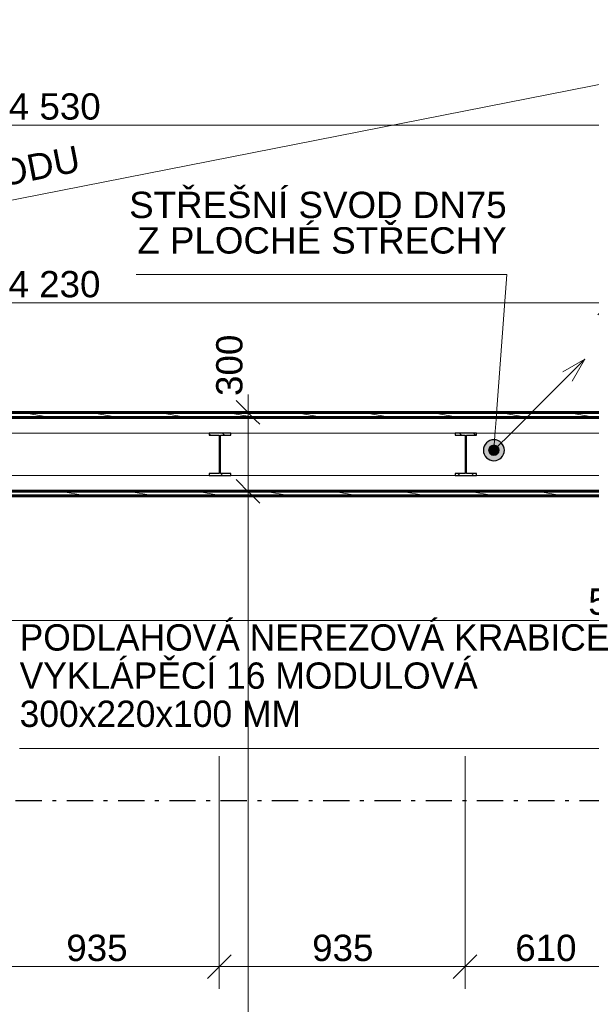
# Model space of a CAD drawing. Header units: millimetres. Extents: x 1793744 to 1819377, y -543298 to -528494.
# Tile 11 of 23: x 1807532 to 1809706, y -536893 to -533152. Entities that reach past the tile are written whole.
import ezdxf

# ---------------------------------------------------------------- set-up
doc = ezdxf.new("R2010")
doc.units = ezdxf.units.MM
doc.header["$MEASUREMENT"] = 0
doc.linetypes.add('Wipeout_Contour', pattern=[1000, 0, -1000])
doc.linetypes.add('ČÁRA ČERCHOVANÁ 2', pattern=[195, 100, -40, 15, -40])
for name, color, linetype in [('2 - KÓTA NS.2D', 7, 'Continuous'), ('2 - TEXT HLAVNÍ UNIVERSÁL.2D', 7, 'Continuous'), ('2 - ZÓNA.2D', 7, 'Continuous'), ('2 - ČÁRA HLAVNÍ.2D', 7, 'Continuous'), ('4 - PRVKY ZÁMEČNICKÉ.3D', 7, 'Continuous'), ('4 - ZDIVO - STĚNY NOSNÉ.3D', 7, 'Continuous'), ('Nové_4 - ZDIVO - STĚNY NENOSNÉ.3D', 7, 'Continuous'), ('Nové_Konstrukce – Dělicí čáry vrstev', 7, 'Continuous'), ('Nové_Výplně – Řezové', 7, 'Continuous'), ('Výplně - Povrchové', 7, 'Continuous'), ('Výplně – Řezové', 7, 'Continuous')]:
    doc.layers.add(name, color=color, linetype=linetype)
doc.styles.add('GENEROVANÝ_STYL_2', font='Arial.ttf')
doc.dimstyles.new('GENEROVANÝ_STYL__1', dxfattribs={"dimtxt": 100, "dimasz": 85.5, "dimexe": 0.18, "dimexo": 450, "dimgap": 0, "dimtad": 1, "dimtih": 1, "dimtoh": 1, "dimdec": 0, "dimzin": 0, "dimdsep": 46, "dimtxsty": 'GENEROVANÝ_STYL_2', "dimblk": 'ARROWHEAD_6', "dimblk1": 'ARROWHEAD_6', "dimblk2": 'ARROWHEAD_6', "dimcen": 0.09, "dimclrd": 256, "dimclre": 256, "dimclrt": 256, "dimazin": 0, "dimtfac": 1, "dimtdec": 4, "dimtmove": 0, "dimatfit": 3, "dimfxl": 1, "dimtolj": 1, "dimtzin": 0, "dimarcsym": 0})
doc.dimstyles.new('GENEROVANÝ_STYL__2', dxfattribs={"dimtxt": 100, "dimasz": 85.5, "dimexe": 0.18, "dimexo": 450, "dimgap": 0, "dimtad": 1, "dimdec": 0, "dimzin": 0, "dimdsep": 46, "dimtxsty": 'GENEROVANÝ_STYL_2', "dimblk": 'ARROWHEAD_6', "dimblk1": 'ARROWHEAD_6', "dimblk2": 'ARROWHEAD_6', "dimcen": 0.09, "dimclrd": 256, "dimclre": 256, "dimclrt": 256, "dimazin": 0, "dimtfac": 1, "dimtdec": 4, "dimtmove": 0, "dimatfit": 3, "dimfxl": 1, "dimtolj": 1, "dimtzin": 0, "dimarcsym": 0})
doc.dimstyles.new('GENEROVANÝ_STYL__4', dxfattribs={"dimtxt": 100, "dimasz": 85.5, "dimexe": 0.18, "dimexo": 450, "dimgap": 0, "dimtad": 1, "dimdec": 0, "dimzin": 0, "dimdsep": 46, "dimtxsty": 'GENEROVANÝ_STYL_2', "dimblk": 'ARROWHEAD_6', "dimblk1": 'ARROWHEAD_6', "dimblk2": 'ARROWHEAD_6', "dimcen": 0.09, "dimclrd": 256, "dimclre": 256, "dimclrt": 256, "dimazin": 0, "dimtfac": 1, "dimtdec": 4, "dimtmove": 2, "dimatfit": 3, "dimfxl": 1, "dimtolj": 1, "dimtzin": 0, "dimarcsym": 0})
doc.dimstyles.new('GENEROVANÝ_STYL__5', dxfattribs={"dimtxt": 100, "dimasz": 85.5, "dimexe": 0.18, "dimexo": 300, "dimgap": 0, "dimtad": 1, "dimtih": 1, "dimtoh": 1, "dimdec": 0, "dimzin": 0, "dimdsep": 46, "dimtxsty": 'GENEROVANÝ_STYL_2', "dimblk": 'ARROWHEAD_6', "dimblk1": 'ARROWHEAD_6', "dimblk2": 'ARROWHEAD_6', "dimcen": 0.09, "dimclrd": 256, "dimclre": 256, "dimclrt": 256, "dimazin": 0, "dimtfac": 1, "dimtdec": 4, "dimtmove": 0, "dimatfit": 3, "dimfxl": 1, "dimtolj": 1, "dimtzin": 0, "dimarcsym": 0})
doc.dimstyles.new('GENEROVANÝ_STYL__6', dxfattribs={"dimtxt": 100, "dimasz": 85.5, "dimexe": 0.18, "dimexo": 800, "dimgap": 0, "dimtad": 1, "dimtih": 1, "dimtoh": 1, "dimdec": 0, "dimzin": 0, "dimdsep": 46, "dimtxsty": 'GENEROVANÝ_STYL_2', "dimblk": 'ARROWHEAD_6', "dimblk1": 'ARROWHEAD_6', "dimblk2": 'ARROWHEAD_6', "dimcen": 0.09, "dimclrd": 256, "dimclre": 256, "dimclrt": 256, "dimazin": 0, "dimtfac": 1, "dimtdec": 4, "dimtmove": 0, "dimatfit": 3, "dimfxl": 1, "dimtolj": 1, "dimtzin": 0, "dimarcsym": 0})
doc.dimstyles.new('GENEROVANÝ_STYL__9', dxfattribs={"dimtxt": 100, "dimasz": 85.5, "dimexe": 0.18, "dimexo": 0.0625, "dimgap": 0, "dimtad": 1, "dimtih": 1, "dimtoh": 1, "dimdec": 0, "dimzin": 0, "dimdsep": 46, "dimtxsty": 'GENEROVANÝ_STYL_2', "dimblk": 'ARROWHEAD_6', "dimblk1": 'ARROWHEAD_6', "dimblk2": 'ARROWHEAD_6', "dimcen": 0.09, "dimse1": 1, "dimse2": 1, "dimclrd": 256, "dimclre": 256, "dimclrt": 256, "dimazin": 0, "dimtfac": 1, "dimtdec": 4, "dimtmove": 0, "dimatfit": 3, "dimfxl": 1, "dimtolj": 1, "dimtzin": 0, "dimarcsym": 0})
pattern_1 = [(170, (1118812.397, -1697940.485), (7.8141678, 44.3163477), [])]
pattern_2 = [(135, (1118812.4, -1697940.48), (79.549513, 79.549513), []), (135, (1118785.88, -1697967), (79.549513, 79.549513), [])]

# ---------------------------------------------------------------- blocks, each defined once
blk = doc.blocks.new('Zeď_3', base_point=(1800896.5, -534644.2))
at = {"color": 254, "linetype": 'Wipeout_Contour', "lineweight": 0, "ltscale": 7537245.844453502}
blk.add_wipeout([(1800896.5, -534944.2), (1812756.5, -534944.2), (1812756.5, -534644.2), (1800896.5, -534644.2)], dxfattribs=at).dxf.layer = 'Výplně - Povrchové'
at = {"layer": '4 - ZDIVO - STĚNY NOSNÉ.3D', "color": 7, "linetype": 'Continuous', "lineweight": 30, "flags": 128}
for points in [[(1812756.5, -534644.2), (1800046.5, -534644.2)], [(1800896.5, -534944.2), (1812756.5, -534944.2)]]:
    blk.add_lwpolyline(points, dxfattribs=at)
blk = doc.blocks.new('Zeď_4', base_point=(1812755.5, -534644.2))
at = {"layer": 'Nové_Výplně – Řezové', "linetype": 'Continuous', "lineweight": 0, "true_color": 0x000000}
h = blk.add_hatch(dxfattribs=at)
h.set_pattern_fill('DŘEVO___BEDNĚNÍ', color=18, style=0, pattern_type=2)
h.set_pattern_definition(pattern_1)
h.paths.add_polyline_path([(1805397.5, -534644.2), (1805397.5, -534663.2), (1809927.5, -534663.2), (1809927.5, -534644.2)])
h = blk.add_hatch(dxfattribs=at)
h.set_pattern_fill('DŘEVO___BEDNĚNÍ', color=18, style=0, pattern_type=2)
h.set_pattern_definition(pattern_1)
h.paths.add_polyline_path([(1805397.5, -534961.2), (1809927.5, -534961.2), (1809927.5, -534943.2), (1805397.5, -534943.2)])
at = {"layer": 'Nové_4 - ZDIVO - STĚNY NENOSNÉ.3D', "color": 7, "linetype": 'Continuous', "lineweight": 60, "flags": 128}
blk.add_lwpolyline([(1809927.5, -534644.2), (1805397.5, -534644.2)], dxfattribs=at)
at = {"color": 254, "linetype": 'Wipeout_Contour', "lineweight": 0, "ltscale": 11310513.18592379}
blk.add_wipeout([(1805397.5, -534663.2), (1805397.5, -534711.2), (1805397.5, -534723.2), (1809927.5, -534723.2), (1809927.5, -534711.2), (1809927.5, -534663.2)], dxfattribs=at).dxf.layer = 'Nové_Výplně – Řezové'
at = {"color": 254, "linetype": 'Wipeout_Contour', "lineweight": 0, "ltscale": 7540584.857734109}
blk.add_wipeout([(1805397.5, -534943.2), (1809927.5, -534943.2), (1809927.5, -534883.2), (1805397.5, -534883.2)], dxfattribs=at).dxf.layer = 'Nové_Výplně – Řezové'
at = {"layer": 'Nové_4 - ZDIVO - STĚNY NENOSNÉ.3D', "color": 7, "linetype": 'Continuous', "lineweight": 60, "flags": 128}
blk.add_lwpolyline([(1805397.5, -534961.2), (1809927.5, -534961.2)], dxfattribs=at)
at = {"layer": 'Nové_Konstrukce – Dělicí čáry vrstev', "color": 7, "linetype": 'Continuous', "lineweight": 60}
for p, q in [((1809927.5, -534663.2), (1805397.5, -534663.2)), ((1805397.5, -534943.2), (1809927.5, -534943.2))]:
    blk.add_line(p, q, dxfattribs=at)
at = {"color": 254, "linetype": 'Wipeout_Contour', "lineweight": 0, "ltscale": 7540460.024105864}
blk.add_wipeout([(1805397.5, -534883.2), (1809927.5, -534883.2), (1809927.5, -534723.2), (1805397.5, -534723.2)], dxfattribs=at).dxf.layer = 'Nové_Výplně – Řezové'
at = {"layer": 'Nové_Konstrukce – Dělicí čáry vrstev', "color": 7, "linetype": 'Continuous', "lineweight": 15}
for p, q in [((1809927.5, -534723.2), (1805397.5, -534723.2)), ((1805397.5, -534883.2), (1809927.5, -534883.2))]:
    blk.add_line(p, q, dxfattribs=at)
blk = doc.blocks.new('Sloup_5', base_point=(1809229.1, -534803.2))
at = {"layer": 'Výplně – Řezové', "linetype": 'Continuous', "lineweight": 0, "true_color": 0x000000}
h = blk.add_hatch(dxfattribs=at)
h.set_pattern_fill('KOV_OCEL', color=18, style=0, pattern_type=2)
h.set_pattern_definition(pattern_2)
h.paths.add_polyline_path([(1809229.1, -534723.2), (1809188.1, -534723.2), (1809188.1, -534730.6), (1809226.6, -534730.6), (1809226.6, -534875.8), (1809188.1, -534875.8), (1809188.1, -534883.2), (1809270.1, -534883.2), (1809270.1, -534875.8), (1809231.6, -534875.8), (1809231.6, -534730.6), (1809270.1, -534730.6), (1809270.1, -534723.2)])
at = {"layer": '4 - PRVKY ZÁMEČNICKÉ.3D', "color": 181, "linetype": 'Continuous', "lineweight": 30, "true_color": 0x9e3eff, "flags": 128}
blk.add_lwpolyline([(1809229.1, -534723.2), (1809188.1, -534723.2), (1809188.1, -534730.6), (1809226.6, -534730.6), (1809226.6, -534875.8), (1809188.1, -534875.8), (1809188.1, -534883.2), (1809270.1, -534883.2), (1809270.1, -534875.8), (1809231.6, -534875.8), (1809231.6, -534730.6), (1809270.1, -534730.6), (1809270.1, -534723.2)], close=True, dxfattribs=at)
blk = doc.blocks.new('Sloup_11', base_point=(1808294.1, -534803.2))
at = {"layer": 'Výplně – Řezové', "linetype": 'Continuous', "lineweight": 0, "true_color": 0x000000}
h = blk.add_hatch(dxfattribs=at)
h.set_pattern_fill('KOV_OCEL', color=18, style=0, pattern_type=2)
h.set_pattern_definition(pattern_2)
h.paths.add_polyline_path([(1808294.1, -534723.2), (1808253.1, -534723.2), (1808253.1, -534730.6), (1808291.6, -534730.6), (1808291.6, -534875.8), (1808253.1, -534875.8), (1808253.1, -534883.2), (1808335.1, -534883.2), (1808335.1, -534875.8), (1808296.6, -534875.8), (1808296.6, -534730.6), (1808335.1, -534730.6), (1808335.1, -534723.2)])
at = {"layer": '4 - PRVKY ZÁMEČNICKÉ.3D', "color": 181, "linetype": 'Continuous', "lineweight": 30, "true_color": 0x9e3eff, "flags": 128}
blk.add_lwpolyline([(1808294.1, -534723.2), (1808253.1, -534723.2), (1808253.1, -534730.6), (1808291.6, -534730.6), (1808291.6, -534875.8), (1808253.1, -534875.8), (1808253.1, -534883.2), (1808335.1, -534883.2), (1808335.1, -534875.8), (1808296.6, -534875.8), (1808296.6, -534730.6), (1808335.1, -534730.6), (1808335.1, -534723.2)], close=True, dxfattribs=at)
blk = doc.blocks.new('*D121', base_point=(1118812.4, -1697940.5))
at = {"layer": '2 - KÓTA NS.2D', "color": 96, "linetype": 'Continuous', "lineweight": 15, "true_color": 0x007d00}
for p, q in [((1808355.9, -534899.2), (1808445.9, -534989.2)), ((1808355.9, -539899.2), (1808445.9, -539989.2))]:
    blk.add_line(p, q, dxfattribs=at)
at = {"layer": '2 - KÓTA NS.2D', "color": 96, "linetype": 'Continuous', "lineweight": 0, "true_color": 0x007d00}
for p, q in [((1808485.3, -534944.2), (1807950.9, -534944.2)), ((1808400.9, -539944.2), (1808400.9, -534944.2)), ((1808850.9, -539944.2), (1808316.5, -539944.2))]:
    blk.add_line(p, q, dxfattribs=at)
at = {"layer": '2 - KÓTA NS.2D', "color": 96, "lineweight": 0, "true_color": 0x007d00, "char_height": 100, "attachment_point": 7, "rotation": 90, "style": 'GENEROVANÝ_STYL_2'}
for s, insert in [('\\A1;{\\pql;\\fArial|b0|i0|c0|p0;\\W1.000000;5\xa0000}', (1808380.9, -537501.4)), ('\\A1;{\\pql;\\fArial|b0|i0|c0|p0;\\W1.000000;300}', (1808380.9, -539899.2))]:
    blk.add_mtext(s, dxfattribs=dict(at, insert=insert))
blk = doc.blocks.new('ARROWHEAD_6')
at = {"color": 0, "linetype": 'Continuous', "lineweight": 0}
for p, q in [((-0.5, -0.5), (0.5, 0.5)), ((0, 0), (-1, 0))]:
    blk.add_line(p, q, dxfattribs=at)
blk = doc.blocks.new('*D122', base_point=(1118812.4, -1697940.5))
at = {"layer": '2 - KÓTA NS.2D', "color": 96, "linetype": 'Continuous', "lineweight": 15, "true_color": 0x007d00}
for p, q in [((1808445.9, -534689.2), (1808355.9, -534599.2)), ((1808355.9, -534899.2), (1808445.9, -534989.2))]:
    blk.add_line(p, q, dxfattribs=at)
at = {"layer": '2 - KÓTA NS.2D', "color": 96, "linetype": 'Continuous', "lineweight": 0, "true_color": 0x007d00}
for p, q in [((1808400.9, -534644.2), (1808400.9, -534576.7)), ((1808485.3, -534644.2), (1807950.9, -534644.2)), ((1808400.9, -534944.2), (1808400.9, -534644.2)), ((1808485.3, -534944.2), (1807950.9, -534944.2))]:
    blk.add_line(p, q, dxfattribs=at)
at = {"layer": '2 - KÓTA NS.2D', "color": 96, "lineweight": 0, "true_color": 0x007d00, "insert": (1808380.9, -534581.7), "char_height": 100, "attachment_point": 7, "rotation": 90, "style": 'GENEROVANÝ_STYL_2'}
blk.add_mtext('\\A1;{\\pql;\\fArial|b0|i0|c0|p0;\\W1.000000;300}', dxfattribs=at)
blk = doc.blocks.new('*D125', base_point=(1118812.4, -1697940.5))
at = {"layer": '2 - KÓTA NS.2D', "color": 96, "linetype": 'Continuous', "lineweight": 0, "true_color": 0x007d00}
for p, q in [((1805397.5, -534003.1), (1805397.5, -533468.7)), ((1809927.5, -534003.1), (1809927.5, -533468.7)), ((1805397.5, -533553.1), (1809927.5, -533553.1))]:
    blk.add_line(p, q, dxfattribs=at)
at = {"layer": '2 - KÓTA NS.2D', "color": 96, "linetype": 'Continuous', "lineweight": 15, "true_color": 0x007d00}
for p, q in [((1805442.5, -533508.1), (1805352.5, -533598.1)), ((1809972.5, -533508.1), (1809882.5, -533598.1))]:
    blk.add_line(p, q, dxfattribs=at)
at = {"layer": '2 - KÓTA NS.2D', "color": 96, "lineweight": 0, "true_color": 0x007d00, "insert": (1807490.9, -533533.1), "char_height": 100, "attachment_point": 7, "style": 'GENEROVANÝ_STYL_2'}
blk.add_mtext('\\A1;{\\pql;\\fArial|b0|i0|c0|p0;\\W1.000000;4\xa0530}', dxfattribs=at)
blk = doc.blocks.new('*D130', base_point=(1118812.4, -1697940.5))
at = {"layer": '2 - KÓTA NS.2D', "color": 96, "linetype": 'Continuous', "lineweight": 0, "true_color": 0x007d00}
for p, q in [((1805546.5, -534528.2), (1805546.5, -534143.9)), ((1809776.5, -534528.2), (1809776.5, -534143.9)), ((1805546.5, -534228.2), (1809776.5, -534228.2))]:
    blk.add_line(p, q, dxfattribs=at)
at = {"layer": '2 - KÓTA NS.2D', "color": 96, "linetype": 'Continuous', "lineweight": 15, "true_color": 0x007d00}
for p, q in [((1805591.5, -534183.2), (1805501.5, -534273.2)), ((1809821.5, -534183.2), (1809731.5, -534273.2))]:
    blk.add_line(p, q, dxfattribs=at)
at = {"layer": '2 - KÓTA NS.2D', "color": 96, "lineweight": 0, "true_color": 0x007d00, "insert": (1807489.9, -534208.2), "char_height": 100, "attachment_point": 7, "style": 'GENEROVANÝ_STYL_2'}
blk.add_mtext('\\A1;{\\pql;\\fArial|b0|i0|c0|p0;\\W1.000000;4\xa0230}', dxfattribs=at)
blk = doc.blocks.new('*D141', base_point=(1118812.4, -1697940.5))
at = {"layer": '2 - KÓTA NS.2D', "color": 96, "linetype": 'Continuous', "lineweight": 0, "true_color": 0x007d00}
for p, q in [((1807356.4, -536834.3), (1807356.4, -535949.9)), ((1808291.6, -536834.3), (1808291.6, -535949.9)), ((1807356.4, -536749.9), (1808291.6, -536749.9))]:
    blk.add_line(p, q, dxfattribs=at)
at = {"layer": '2 - KÓTA NS.2D', "color": 96, "linetype": 'Continuous', "lineweight": 15, "true_color": 0x007d00}
for p, q in [((1807401.4, -536704.9), (1807311.4, -536794.9)), ((1808336.6, -536704.9), (1808246.6, -536794.9))]:
    blk.add_line(p, q, dxfattribs=at)
at = {"layer": '2 - KÓTA NS.2D', "color": 96, "lineweight": 0, "true_color": 0x007d00, "insert": (1807709.6, -536729.9), "char_height": 100, "attachment_point": 7, "style": 'GENEROVANÝ_STYL_2'}
blk.add_mtext('\\A1;{\\pql;\\fArial|b0|i0|c0|p0;\\W1.000000;935}', dxfattribs=at)
blk = doc.blocks.new('*D142', base_point=(1118812.4, -1697940.5))
at = {"layer": '2 - KÓTA NS.2D', "color": 96, "linetype": 'Continuous', "lineweight": 0, "true_color": 0x007d00}
for p, q in [((1808291.6, -536834.3), (1808291.6, -535949.9)), ((1809226.6, -536834.3), (1809226.6, -535949.9)), ((1808291.6, -536749.9), (1809226.6, -536749.9))]:
    blk.add_line(p, q, dxfattribs=at)
at = {"layer": '2 - KÓTA NS.2D', "color": 96, "linetype": 'Continuous', "lineweight": 15, "true_color": 0x007d00}
for p, q in [((1808336.6, -536704.9), (1808246.6, -536794.9)), ((1809271.6, -536704.9), (1809181.6, -536794.9))]:
    blk.add_line(p, q, dxfattribs=at)
at = {"layer": '2 - KÓTA NS.2D', "color": 96, "lineweight": 0, "true_color": 0x007d00, "insert": (1808644.7, -536729.9), "char_height": 100, "attachment_point": 7, "style": 'GENEROVANÝ_STYL_2'}
blk.add_mtext('\\A1;{\\pql;\\fArial|b0|i0|c0|p0;\\W1.000000;935}', dxfattribs=at)
blk = doc.blocks.new('*D143', base_point=(1118812.4, -1697940.5))
at = {"layer": '2 - KÓTA NS.2D', "color": 96, "linetype": 'Continuous', "lineweight": 0, "true_color": 0x007d00}
for p, q in [((1809226.6, -536834.3), (1809226.6, -535949.9)), ((1809836.6, -536834.3), (1809836.6, -535949.9)), ((1809226.6, -536749.9), (1809836.6, -536749.9))]:
    blk.add_line(p, q, dxfattribs=at)
at = {"layer": '2 - KÓTA NS.2D', "color": 96, "linetype": 'Continuous', "lineweight": 15, "true_color": 0x007d00}
for p, q in [((1809271.6, -536704.9), (1809181.6, -536794.9)), ((1809881.6, -536704.9), (1809791.6, -536794.9))]:
    blk.add_line(p, q, dxfattribs=at)
at = {"layer": '2 - KÓTA NS.2D', "color": 96, "lineweight": 0, "true_color": 0x007d00, "insert": (1809417.2, -536729.9), "char_height": 100, "attachment_point": 7, "style": 'GENEROVANÝ_STYL_2'}
blk.add_mtext('\\A1;{\\pql;\\fArial|b0|i0|c0|p0;\\W1.000000;610}', dxfattribs=at)
blk = doc.blocks.new('*D155', base_point=(1118812.4, -1697940.5))
at = {"layer": '2 - KÓTA NS.2D', "color": 96, "linetype": 'Continuous', "lineweight": 0, "true_color": 0x007d00}
for p, q in [((1806976.5, -535518.9), (1806976.5, -535350.1)), ((1812756.5, -535518.9), (1812756.5, -535350.1)), ((1806976.5, -535434.5), (1812756.5, -535434.5)), ((1812756.5, -535434.5), (1812824, -535434.5))]:
    blk.add_line(p, q, dxfattribs=at)
at = {"layer": '2 - KÓTA NS.2D', "color": 96, "linetype": 'Continuous', "lineweight": 15, "true_color": 0x007d00}
for p, q in [((1807021.5, -535389.5), (1806931.5, -535479.5)), ((1812711.5, -535479.5), (1812801.5, -535389.5))]:
    blk.add_line(p, q, dxfattribs=at)
at = {"layer": '2 - KÓTA NS.2D', "color": 96, "lineweight": 0, "true_color": 0x007d00, "insert": (1809694.9, -535414.5), "char_height": 100, "attachment_point": 7, "style": 'GENEROVANÝ_STYL_2'}
blk.add_mtext('\\A1;{\\pql;\\fArial|b0|i0|c0|p0;\\W1.000000;5\xa0780}', dxfattribs=at)
blk = doc.blocks.new('Čára_2', base_point=(1809335.9, -534787.8))
at = {"layer": '2 - ČÁRA HLAVNÍ.2D', "color": 5, "linetype": 'Continuous', "lineweight": 0, "true_color": 0x1c1cff}
for p, q in [((1809335.9, -534787.8), (1809681.5, -534442.2)), ((1809681.5, -534442.2), (1809597.8, -534490.5)), ((1809681.5, -534442.2), (1809633.2, -534525.9))]:
    blk.add_line(p, q, dxfattribs=at)
blk = doc.blocks.new('Čára_4', base_point=(1809384.6, -534120.1))
at = {"layer": '2 - ČÁRA HLAVNÍ.2D', "linetype": 'Continuous', "lineweight": 0, "true_color": 0x1c1cff}
blk.add_hatch(color=5, dxfattribs=at).paths.add_polyline_path([(1809315.9, -534787.8), (1809317.4, -534795.5), (1809321.7, -534801.9), (1809328.2, -534806.3), (1809335.9, -534807.8), (1809343.5, -534806.3), (1809350, -534801.9), (1809354.4, -534795.5), (1809355.9, -534787.8), (1809354.4, -534780.2), (1809350, -534773.7), (1809343.5, -534769.3), (1809335.9, -534767.8), (1809328.2, -534769.3), (1809321.7, -534773.7), (1809317.4, -534780.2)])
at = {"layer": '2 - ČÁRA HLAVNÍ.2D', "color": 5, "linetype": 'Continuous', "lineweight": 0, "true_color": 0x1c1cff}
blk.add_line((1809384.6, -534120.1), (1809337.3, -534767.9), dxfattribs=at)
blk.add_circle((1809335.9, -534787.8), 20, dxfattribs=at)

msp = doc.modelspace()

# ---------------------------------------------------------------- linework, layer by layer
at = {"layer": '2 - ZÓNA.2D', "color": 7, "linetype": 'Continuous', "lineweight": 0, "true_color": 0xebebeb, "flags": 128}
msp.add_lwpolyline([(1800896.5, -540544.2), (1812756.5, -540544.2), (1812756.5, -534944.2), (1800896.5, -534944.2)], close=True, dxfattribs=at)

# ---------------------------------------------------------------- next in the draw order: block references
at = {"layer": '4 - ZDIVO - STĚNY NOSNÉ.3D', "color": 7, "lineweight": 30}
msp.add_blockref('Zeď_3', (1800896.5, -534644.2), dxfattribs=at)

# ---------------------------------------------------------------- next in the draw order: block references
at = {"layer": 'Nové_4 - ZDIVO - STĚNY NENOSNÉ.3D', "color": 7, "lineweight": 60}
msp.add_blockref('Zeď_4', (1812755.5, -534644.2), dxfattribs=at)

# ---------------------------------------------------------------- next in the draw order: hatches: boundary and pattern name
at = {"layer": 'Výplně – Řezové', "linetype": 'Continuous', "lineweight": 0, "true_color": 0xe6ceff}
msp.add_hatch(color=254, dxfattribs=at).paths.add_polyline_path([(1809375.9, -534787.8, 1), (1809295.9, -534787.8, 1)])

# ---------------------------------------------------------------- next in the draw order: linework, layer by layer
at = {"layer": '2 - ČÁRA HLAVNÍ.2D', "color": 5, "linetype": 'Continuous', "lineweight": 0, "true_color": 0x1c1cff}
for p, q in [((1803397.8, -534644.2), (1811541.5, -533044.2)), ((1809384.6, -534120.1), (1807974.8, -534120.1)), ((1807532.2, -535920.6), (1809818.5, -535920.6))]:
    msp.add_line(p, q, dxfattribs=at)
at = {"layer": '2 - ČÁRA HLAVNÍ.2D', "color": 7, "linetype": 'ČÁRA ČERCHOVANÁ 2', "lineweight": 30}
msp.add_line((1800496.5, -536119.2), (1813156.5, -536119.2), dxfattribs=at)
at = {"layer": 'Výplně – Řezové', "color": 181, "linetype": 'Continuous', "lineweight": 30, "true_color": 0x9e3eff, "flags": 128}
msp.add_lwpolyline([(1809375.9, -534787.8, 1), (1809295.9, -534787.8, 1)], format="xyb", close=True, dxfattribs=at)

# ---------------------------------------------------------------- next in the draw order: block references
at = {"layer": '2 - ČÁRA HLAVNÍ.2D', "color": 5, "linetype": 'Continuous', "lineweight": 0, "true_color": 0x1c1cff}
for name, p in [('Čára_4', (1809384.6, -534120.1)), ('Čára_2', (1809335.9, -534787.8))]:
    msp.add_blockref(name, p, dxfattribs=at)
at = {"layer": '4 - PRVKY ZÁMEČNICKÉ.3D', "color": 181, "lineweight": 30, "true_color": 0x9e3eff}
for name, p in [('Sloup_11', (1808294.1, -534803.2)), ('Sloup_5', (1809229.1, -534803.2))]:
    msp.add_blockref(name, p, dxfattribs=at)

# ---------------------------------------------------------------- next in the draw order: texts
at = {"layer": '2 - TEXT HLAVNÍ UNIVERSÁL.2D', "color": 5, "linetype": 'Continuous', "lineweight": 0, "true_color": 0x1c1cff, "insert": (1806904.2, -533795.1), "char_height": 100, "attachment_point": 2, "rotation": 11.1154, "style": 'GENEROVANÝ_STYL_2'}
msp.add_mtext('\\A1;{\\pqc;\\fArial|b0|i0|c0|p0;\\W1.000000;ZASTŘEŠENÍ PRŮCHODU}', dxfattribs=at)
at = {"layer": '2 - TEXT HLAVNÍ UNIVERSÁL.2D', "color": 5, "linetype": 'Continuous', "lineweight": 0, "true_color": 0x1c1cff, "char_height": 100, "style": 'GENEROVANÝ_STYL_2'}
for s, insert, attachment_point, line_spacing_factor in [('\\A1;{\\pqr;\\fArial|b0|i0|c0|p0;\\W1.000000;STŘEŠNÍ SVOD DN75\\P\\pqr;\\fArial|b0|i0|c0|p0;\\W1.000000;Z PLOCHÉ STŘECHY}', (1809384.6, -533805.7), 3, 0.80906), ('\\A1;{\\pql;\\fArial|b0|i0|c0|p0;\\W1.000000;PODLAHOVÁ NEREZOVÁ KRABICE\\P\\pql;\\fArial|b0|i0|c0|p0;\\W1.000000;VYKLÁPĚCÍ 16 MODULOVÁ\\P\\pql;\\fArial|b0|i0|c0|p0;\\W1.000000;300x220x100 MM}', (1807532.2, -535449.1), 1, 0.86986)]:
    msp.add_mtext(s, dxfattribs=dict(at, insert=insert, attachment_point=attachment_point, line_spacing_factor=line_spacing_factor))

# ---------------------------------------------------------------- next in the draw order: dimensions: what is measured, and where the dimension line sits
at = {"layer": '2 - KÓTA NS.2D', "color": 96, "linetype": 'Continuous', "lineweight": 0, "true_color": 0x007d00}
for base, p1, p2, dimstyle, picture, middle in [((1809927.5, -533553.1), (1805397.5, -534644.2), (1809927.5, -534644.2), 'GENEROVANÝ_STYL__1', '*D125', (1807667.5, -533483.1)), ((1809776.5, -534228.2), (1805546.5, -534467.4), (1809776.5, -534459.6), 'GENEROVANÝ_STYL__5', '*D130', (1807666.5, -534158.2)), ((1808291.6, -536749.9), (1807356.4, -534875.8), (1808291.6, -534875.8), 'GENEROVANÝ_STYL__6', '*D141', (1807827.3, -536679.9)), ((1809226.6, -536749.9), (1808291.6, -534875.8), (1809226.6, -534875.8), 'GENEROVANÝ_STYL__6', '*D142', (1808762.4, -536679.9)), ((1809836.6, -536749.9), (1809226.6, -534875.8), (1809836.6, -534875.8), 'GENEROVANÝ_STYL__6', '*D143', (1809534.9, -536679.9)), ((1812756.5, -535434.5), (1806976.5, -535331.2), (1812756.5, -534944.2), 'GENEROVANÝ_STYL__9', '*D155', (1809871.5, -535364.5))]:
    dim = msp.add_linear_dim(base=base, p1=p1, p2=p2, dimstyle=dimstyle, dxfattribs=at)
    dim.commit()
    dim.dimension.update_dxf_attribs({"geometry": picture, "text_midpoint": middle, "dimtype": 160})
for base, p1, p2, dimstyle, picture, middle in [((1808400.9, -534644.2), (1806826.5, -534944.2), (1806726.5, -534644.2), 'GENEROVANÝ_STYL__4', '*D122', (1808330.9, -534464)), ((1808400.9, -534944.2), (1812756.5, -539944.2), (1806826.5, -534944.2), 'GENEROVANÝ_STYL__2', '*D121', (1808330.9, -537324.8))]:
    dim = msp.add_linear_dim(base=base, p1=p1, p2=p2, angle=90, dimstyle=dimstyle, dxfattribs=at)
    dim.commit()
    dim.dimension.update_dxf_attribs({"geometry": picture, "text_midpoint": middle, "dimtype": 160, "text_rotation": 90})

doc.saveas('drawing.dxf')
